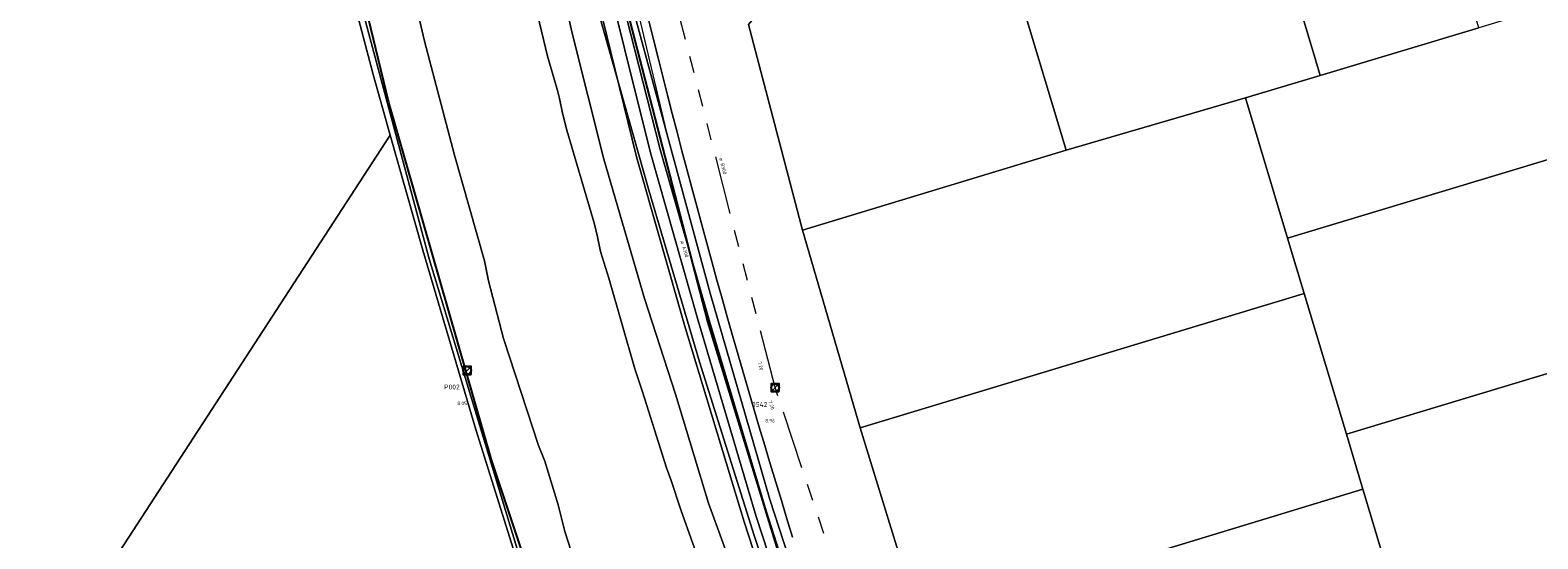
# Model space of a CAD drawing. Header units: metres. Extents: x 163628 to 167855, y 402678 to 405435.
# Tile 217 of 256: x 165188 to 165343, y 403553 to 403605. Entities that reach past the tile are written whole.
import ezdxf

# ---------------------------------------------------------------- set-up
doc = ezdxf.new("R2010")
doc.units = ezdxf.units.M
doc.linetypes.add('X-CA190022.004-UO-WHM_Riolering gemeente_NLCS_v0.2$0$RI-GWA', pattern=[18.45, 6, -1.8, 1.75, -1.8, 1.75, -1.8, 1.75, -1.8])
doc.layers.get('0').update_dxf_attribs({"lineweight": 25})
for name, color, linetype, lineweight in [('X-CA190022.004-UO-BGT_Ondergrond$0$GE_006_Watergrens_Grens_GEM', 253, 'Continuous', 9), ('X-CA190022.004-UO-BGT_Ondergrond$0$GE_203_VGOHaag_Lijn_GEM', 253, 'X-CA190022.004-UO-BGT_Ondergrond$0$Heg', 9), ('X-CA190022.004-UO-BGT_Ondergrond$0$GE_244_Taludlijn_Lijn_GEM', 253, 'Continuous', 9), ('X-CA190022.004-UO-BGT_Ondergrond$0$GE_314_WGDRijbaanLokaleweg_Vlak_GEM', 253, 'Continuous', 9), ('X-CA190022.004-UO-BGT_Ondergrond$0$GE_317_WGDVoetpad_Vlak_GEM', 253, 'Continuous', 9), ('X-CA190022.004-UO-BGT_Ondergrond$0$GE_366_OWGBerm_groenvoorziening_Vlak_GEM', 253, 'Continuous', 9), ('X-CA190022.004-UO-BGT_Ondergrond$0$GE_367_OWGBerm_groenvoorziening_grasenk_GEM', 253, 'Continuous', 9), ('X-CA190022.004-UO-BGT_Ondergrond$0$GE_471_BTDBouwland_Vlak_GEM', 253, 'Continuous', 9), ('X-CA190022.004-UO-BGT_Ondergrond$0$GE_477_BTDGroenvoorziening_Vlak_GEM', 253, 'Continuous', 9), ('X-CA190022.004-UO-BGT_Ondergrond$0$GE_491_VGOHaag_Inrichtend_Vlak_GEM', 253, 'Continuous', 9), ('X-CA190022.004-UO-BGT_Ondergrond$0$GE_504_WTDWaterloop_sloot_Vlak_GEM', 253, 'Continuous', 9), ('X-CA190022.004-UO-BGT_Ondergrond$0$GE_541_OWTOever_slootkant_Vlak_GEM', 253, 'Continuous', 9), ('X-CA190022.004-UO-KAD_Percelen$0$B-WE-KG-GRENS_PERCEEL-GV', 150, 'Continuous', 9), ('X-CA190022.004-UO-WHM_Riolering gemeente - drukleidingen_v0.1$0$Riool_onder_druk_asbestcement_leidingen_300_hgml', 214, 'X-CA190022.004-UO-WHM_Riolering gemeente - drukleidingen_v0.1$0$1-200 PERSLEIDING', 25), ('X-CA190022.004-UO-WHM_Riolering gemeente_NLCS_v0.2$0$B-WE-RI-BOB-T18', 214, 'Continuous', 15), ('X-CA190022.004-UO-WHM_Riolering gemeente_NLCS_v0.2$0$B-WE-RI-DIAMETER-T18', 214, 'Continuous', 15), ('X-CA190022.004-UO-WHM_Riolering gemeente_NLCS_v0.2$0$B-WE-RI-GWA_TRANSPORTLEIDING-G', 214, 'X-CA190022.004-UO-WHM_Riolering gemeente_NLCS_v0.2$0$RI-GWA', 15), ('X-CA190022.004-UO-WHM_Riolering gemeente_NLCS_v0.2$0$B-WE-RI-PUT-S', 214, 'Continuous', 15), ('X-CA190022.004-UO-WHM_Riolering gemeente_NLCS_v0.2$0$B-WE-RI-PUTDEKSELHOOGTE-T18', 214, 'Continuous', 15), ('X-CA190022.004-UO-WHM_Riolering gemeente_NLCS_v0.2$0$B-WE-RI-PUTNUMMER-T25', 214, 'Continuous', 15)]:
    doc.layers.add(name, color=color, linetype=linetype, lineweight=lineweight)
doc.styles.add('X-CA190022.004-UO-WHM_Riolering gemeente - drukleidingen_v0.1$0$NLCS-ISO', font='NLCS-ISO.ttf')
doc.styles.add('X-CA190022.004-UO-WHM_Riolering gemeente_NLCS_v0.2$0$NLCS-ISO-M200-T18', font='NLCS-ISO.ttf', dxfattribs={"height": 0.36})
doc.styles.add('X-CA190022.004-UO-WHM_Riolering gemeente_NLCS_v0.2$0$NLCS-ISO-M200-T25', font='NLCS-ISO.ttf', dxfattribs={"height": 0.5})
doc.linetypes.add('X-CA190022.004-UO-BGT_Ondergrond$0$Heg', pattern='A,5,-1.5,[2,dgnlstyle-meierijstad.shx,S=0.007937,R=45,X=0,Y=0],-1.5', length=8)
doc.linetypes.add('X-CA190022.004-UO-WHM_Riolering gemeente - drukleidingen_v0.1$0$1-200 PERSLEIDING', pattern='A,1.5,-0.6,["PERS",X-CA190022.004-UO-WHM_Riolering gemeente - drukleidingen_v0.1$0$NLCS-ISO,S=0.24,R=0,X=-0.5,Y=-0.12],-0.65', length=2.75)

# ---------------------------------------------------------------- blocks, each defined once
blk = doc.blocks.new('X-CA190022.004-UO-WHM_Riolering gemeente_NLCS_v0.2$0$B-SRI-PUT_BETON-SO')
blk.add_line((-1.41, -1.41), (1.41, 1.41))
at = {"lineweight": -3, "flags": 128}
blk.add_lwpolyline([(2, -2), (2, 2), (-2, 2), (-2, -2)], close=True, dxfattribs=at)
at = {"lineweight": -3}
blk.add_circle((0, 0), 2, dxfattribs=at)

msp = doc.modelspace()

# ---------------------------------------------------------------- linework, layer by layer
at = {"layer": 'X-CA190022.004-UO-BGT_Ondergrond$0$GE_006_Watergrens_Grens_GEM'}
for p, q in [((165226.082, 403614.63), (165228.614, 403603.779)), ((165243.746, 403604.745), (165241.891, 403613.105)), ((165240.015, 403607.38), (165241.236, 403602.224)), ((165241.236, 403602.224), (165240.015, 403607.38)), ((165247.013, 403591.68), (165243.746, 403604.745)), ((165228.614, 403603.779), (165231.71, 403592.092))]:
    msp.add_line(p, q, dxfattribs=at)
at = {"layer": 'X-CA190022.004-UO-BGT_Ondergrond$0$GE_203_VGOHaag_Lijn_GEM'}
msp.add_line((165253.621, 403593.819), (165249.375, 403611.694), dxfattribs=at)
at = {"layer": 'X-CA190022.004-UO-BGT_Ondergrond$0$GE_244_Taludlijn_Lijn_GEM'}
msp.add_line((165252.811, 403592.671), (165247.561, 403613.2), dxfattribs=at)
at = {"layer": 'X-CA190022.004-UO-BGT_Ondergrond$0$GE_314_WGDRijbaanLokaleweg_Vlak_GEM', "extrusion": (0, 0, -1)}
msp.add_arc((-166171.184, 403833.284), 947.254, 342.780905, 346.58383, dxfattribs=at)
at = {"layer": 'X-CA190022.004-UO-BGT_Ondergrond$0$GE_317_WGDVoetpad_Vlak_GEM', "flags": 128}
for points in [[(165323.835, 403402.374), (165311.174, 403427.345), (165304.212, 403442.401), (165292.824, 403468.783), (165286.096, 403483.959), (165280.206, 403499.019), (165274.194, 403515.113), (165261.412, 403554.46), (165255.278, 403574.634), (165250.353, 403591.907), (165245.143, 403613.291), (165232.159, 403668.603), (165220.784, 403717.926)], [(165222.277, 403718.296), (165228.303, 403691.699), (165246.496, 403613.617), (165251.805, 403592.309), (165256.679, 403575.225), (165262.636, 403554.995), (165275.541, 403515.602), (165287.36, 403484.462), (165305.328, 403442.999), (165312.365, 403428.031), (165318.633, 403415.925), (165324.946, 403403.099)]]:
    msp.add_lwpolyline(points, dxfattribs=at)
at = {"layer": 'X-CA190022.004-UO-BGT_Ondergrond$0$GE_366_OWGBerm_groenvoorziening_Vlak_GEM', "flags": 128}
for points in [[(165221.379, 403729.715), (165226.82, 403705.933), (165227.986, 403706.207), (165229.278, 403700.708), (165228.17, 403700.447), (165230.394, 403690.834), (165231.537, 403691.102), (165232.154, 403688.478), (165231.021, 403688.126), (165233.806, 403676.09), (165239.309, 403653.133), (165246.953, 403619.678), (165249.895, 403607.522), (165257.935, 403577.926), (165264.055, 403556.739), (165271.654, 403533.416)], [(165326.338, 403403.885), (165313.445, 403428.731), (165306.365, 403443.643), (165288.412, 403484.851), (165276.612, 403516.23), (165271.098, 403532.355), (165263.684, 403555.575), (165257.762, 403575.368), (165252.811, 403592.671), (165247.561, 403613.2), (165242.109, 403637.519), (165229.459, 403690.541), (165223.571, 403717.346)]]:
    msp.add_lwpolyline(points, dxfattribs=at)
at = {"layer": 'X-CA190022.004-UO-BGT_Ondergrond$0$GE_367_OWGBerm_groenvoorziening_grasenk_GEM', "flags": 128}
for points in [[(165220.784, 403717.926), (165232.159, 403668.603), (165245.143, 403613.291), (165250.353, 403591.907), (165255.278, 403574.634), (165261.412, 403554.46), (165274.194, 403515.113), (165280.206, 403499.019), (165286.096, 403483.959), (165292.824, 403468.783), (165304.212, 403442.401), (165311.174, 403427.345), (165323.835, 403402.374)], [(165324.946, 403403.099), (165318.633, 403415.925), (165312.365, 403428.031), (165305.328, 403442.999), (165287.36, 403484.462), (165275.541, 403515.602), (165262.636, 403554.995), (165256.679, 403575.225), (165251.805, 403592.309), (165246.496, 403613.617), (165228.303, 403691.699), (165222.277, 403718.296)], [(165223.571, 403717.346), (165229.459, 403690.541), (165242.109, 403637.519), (165247.561, 403613.2), (165252.811, 403592.671), (165257.762, 403575.368), (165263.684, 403555.575), (165271.098, 403532.355), (165276.612, 403516.23), (165288.412, 403484.851), (165306.365, 403443.643), (165313.445, 403428.731), (165326.338, 403403.885)], [(165322.663, 403401.48), (165314.513, 403417.364), (165300.667, 403445.52), (165293.564, 403462.13), (165286.178, 403479.852), (165279.41, 403496.436), (165274.611, 403509.412), (165270.477, 403521.023), (165265.398, 403536.52), (165262.17, 403544.264), (165257.765, 403556.379), (165254.365, 403567.553), (165251.19, 403577.376), (165247.013, 403591.68), (165243.746, 403604.745), (165241.891, 403613.105), (165239.084, 403622.059), (165235.674, 403635.607), (165232.096, 403651.201), (165221.876, 403698.499), (165218.663, 403712.63)]]:
    msp.add_lwpolyline(points, dxfattribs=at)
at = {"layer": 'X-CA190022.004-UO-BGT_Ondergrond$0$GE_471_BTDBouwland_Vlak_GEM', "flags": 128}
msp.add_lwpolyline([(165193.408, 403721.084), (165201.638, 403686.012), (165217.465, 403624.857), (165229.114, 403581.428), (165245.954, 403525.843), (165266.719, 403473.045), (165289.288, 403414.84), (165290.478, 403413.66), (165289.178, 403412.601), (165282.471, 403405.448), (165257.856, 403378.795), (165251.823, 403372.059), (165200.784, 403316.313), (165170.448, 403282.887)], dxfattribs=at)
at = {"layer": 'X-CA190022.004-UO-BGT_Ondergrond$0$GE_477_BTDGroenvoorziening_Vlak_GEM', "flags": 128}
msp.add_lwpolyline([(165306.931, 403446.676), (165305.969, 403446.164), (165294.419, 403473.113), (165281.952, 403503.986), (165277.873, 403514.599), (165271.654, 403533.416), (165264.055, 403556.739), (165257.935, 403577.926), (165249.895, 403607.522), (165246.953, 403619.678), (165239.309, 403653.133), (165233.806, 403676.09), (165231.021, 403688.126), (165232.154, 403688.478)], dxfattribs=at)
at = {"layer": 'X-CA190022.004-UO-BGT_Ondergrond$0$GE_477_BTDGroenvoorziening_Vlak_GEM'}
msp.add_arc((166171.184, 403833.284), 947.254, 193.41617, 197.219095, dxfattribs=at)
at = {"layer": 'X-CA190022.004-UO-BGT_Ondergrond$0$GE_491_VGOHaag_Inrichtend_Vlak_GEM', "flags": 128}
msp.add_lwpolyline([(165306.931, 403446.676), (165305.969, 403446.164), (165294.419, 403473.113), (165281.952, 403503.986), (165277.873, 403514.599), (165271.654, 403533.416), (165264.055, 403556.739), (165257.935, 403577.926), (165249.895, 403607.522), (165246.953, 403619.678), (165239.309, 403653.133), (165233.806, 403676.09), (165231.021, 403688.126), (165232.154, 403688.478)], dxfattribs=at)
at = {"layer": 'X-CA190022.004-UO-BGT_Ondergrond$0$GE_491_VGOHaag_Inrichtend_Vlak_GEM'}
msp.add_arc((166171.184, 403833.284), 947.254, 193.41617, 197.219095, dxfattribs=at)
at = {"layer": 'X-CA190022.004-UO-BGT_Ondergrond$0$GE_504_WTDWaterloop_sloot_Vlak_GEM', "flags": 128}
for points in [[(165245.195, 403546.663), (165243.014, 403553.46), (165242.33, 403556.187), (165240.959, 403560.667), (165240.312, 403562.297), (165236.72, 403573.27), (165235.179, 403579.188), (165234.769, 403581.247), (165231.71, 403592.092), (165228.614, 403603.779), (165226.082, 403614.63)], [(165240.015, 403607.38), (165241.236, 403602.224), (165242.274, 403598.718), (165242.486, 403597.881), (165242.794, 403596.385), (165243.236, 403594.656), (165246.059, 403584.982), (165246.381, 403583.686), (165246.689, 403582.188), (165247.539, 403579.444), (165250.198, 403570.154), (165250.668, 403568.705), (165251, 403567.804), (165253.453, 403560), (165253.936, 403558.694), (165254.91, 403555.688), (165256.838, 403550.296)]]:
    msp.add_lwpolyline(points, dxfattribs=at)
at = {"layer": 'X-CA190022.004-UO-BGT_Ondergrond$0$GE_541_OWTOever_slootkant_Vlak_GEM', "flags": 128}
for points in [[(165289.288, 403414.84), (165266.719, 403473.045), (165245.954, 403525.843), (165229.114, 403581.428), (165217.465, 403624.857), (165201.638, 403686.012), (165193.408, 403721.084)], [(165232.096, 403651.201), (165235.674, 403635.607), (165239.084, 403622.059), (165241.891, 403613.105), (165243.746, 403604.745), (165247.013, 403591.68), (165251.19, 403577.376), (165254.365, 403567.553), (165257.765, 403556.379), (165262.17, 403544.264), (165265.398, 403536.52), (165270.477, 403521.023), (165274.611, 403509.412), (165279.41, 403496.436), (165286.178, 403479.852), (165293.564, 403462.13), (165300.667, 403445.52), (165314.513, 403417.364), (165322.663, 403401.48)], [(165226.082, 403614.63), (165228.614, 403603.779), (165231.71, 403592.092), (165234.769, 403581.247), (165235.179, 403579.188), (165236.72, 403573.27), (165240.312, 403562.297), (165240.959, 403560.667), (165242.33, 403556.187), (165243.014, 403553.46), (165245.195, 403546.663)], [(165256.838, 403550.296), (165254.91, 403555.688), (165253.936, 403558.694), (165253.453, 403560), (165251, 403567.804), (165250.668, 403568.705), (165250.198, 403570.154), (165247.539, 403579.444), (165246.689, 403582.188), (165246.381, 403583.686), (165246.059, 403584.982), (165243.236, 403594.656), (165242.794, 403596.385), (165242.486, 403597.881), (165242.274, 403598.718), (165241.236, 403602.224), (165240.015, 403607.38)]]:
    msp.add_lwpolyline(points, dxfattribs=at)
at = {"layer": 'X-CA190022.004-UO-KAD_Percelen$0$B-WE-KG-GRENS_PERCEEL-GV', "flags": 128}
for points in [[(165177.151, 403520.417), (165225.104, 403594.141), (165223.355, 403600.346), (165218.531, 403618.692), (165214.015, 403637.201), (165205.258, 403675.382), (165196.258, 403713.59), (165193.446, 403724.755), (165190.31, 403735.894), (165187.387, 403745.159)], [(165219.578, 403719.089), (165228.485, 403680.885), (165237.382, 403642.678), (165241.787, 403624.62), (165246.519, 403606.625), (165251.628, 403588.499), (165256.83, 403570.884), (165262.441, 403553.043), (165268.337, 403535.356)], [(165327.179, 403398.389), (165315.853, 403419.769), (165312.631, 403426.206), (165308.607, 403434.247), (165304.175, 403444.047), (165302.104, 403448.626), (165294.851, 403465.491), (165293.243, 403469.209), (165292.976, 403469.862), (165286.961, 403484.583), (165280.949, 403500.095), (165274.452, 403517.801), (165268.337, 403535.356), (165262.441, 403553.043), (165256.83, 403570.884), (165251.628, 403588.499), (165246.519, 403606.625), (165241.787, 403624.62), (165237.382, 403642.678), (165228.485, 403680.885), (165219.578, 403719.089)], [(165196.258, 403713.59), (165205.258, 403675.382), (165214.015, 403637.201), (165218.531, 403618.692), (165223.355, 403600.346), (165225.104, 403594.141), (165228.435, 403582.329), (165233.871, 403563.926), (165239.562, 403545.827), (165245.547, 403527.831), (165247.437, 403522.466), (165251.871, 403509.881), (165252.702, 403507.417), (165252.741, 403507.313), (165258.311, 403492.307), (165264.137, 403477.261), (165270.672, 403461.17), (165270.53, 403457.47), (165275.829, 403445.408), (165282.612, 403430.211), (165289.849, 403415.131), (165290.437, 403413.971)], [(165279.503, 403543.982), (165273.3, 403564.082), (165267.402, 403584.379), (165261.86, 403605.48), (165264.28, 403608.43), (165287.587, 403615.437), (165313.705, 403623.276), (165329.941, 403628.183), (165350.011, 403634.252)]]:
    msp.add_lwpolyline(points, dxfattribs=at)
for points in [[(165329.941, 403628.183), (165313.705, 403623.276), (165318.474, 403607.141), (165320.061, 403601.77), (165320.509, 403600.255), (165336.778, 403605.158)], [(165312.846, 403597.976), (165320.509, 403600.255), (165320.061, 403601.77), (165318.474, 403607.141), (165313.705, 403623.276), (165287.587, 403615.437), (165294.467, 403592.576)], [(165267.402, 403584.379), (165294.467, 403592.576), (165287.587, 403615.437), (165264.28, 403608.43), (165261.86, 403605.48)], [(165320.509, 403600.255), (165312.846, 403597.976), (165317.163, 403583.576), (165364.094, 403597.734), (165359.752, 403612.095), (165336.778, 403605.158)], [(165312.846, 403597.976), (165294.467, 403592.576), (165267.402, 403584.379), (165273.3, 403564.082), (165318.866, 403577.896), (165317.163, 403583.576)], [(165318.866, 403577.896), (165323.199, 403563.447), (165370.136, 403577.608), (165364.094, 403597.734), (165317.163, 403583.576)], [(165113.745, 403427.48), (165118.817, 403422.343), (165168.002, 403372.518), (165168.746, 403373.423), (165229.14, 403448.743), (165210.985, 403462.361), (165240.754, 403511.763), (165247.437, 403522.466), (165245.547, 403527.831), (165239.562, 403545.827), (165233.871, 403563.926), (165228.435, 403582.329), (165225.104, 403594.141), (165177.151, 403520.417), (165165.792, 403500.533), (165175.919, 403489.861)], [(165318.866, 403577.896), (165273.3, 403564.082), (165279.503, 403543.982), (165324.896, 403557.786), (165323.199, 403563.447)], [(165349.743, 403543.007), (165355.909, 403550.995), (165375.961, 403566.044), (165372.15, 403570.899), (165370.136, 403577.608), (165323.199, 403563.447), (165324.896, 403557.786), (165330.93, 403537.661)], [(165286.247, 403524.094), (165330.93, 403537.661), (165324.896, 403557.786), (165279.503, 403543.982)]]:
    msp.add_lwpolyline(points, close=True, dxfattribs=at)
at = {"layer": 'X-CA190022.004-UO-WHM_Riolering gemeente - drukleidingen_v0.1$0$Riool_onder_druk_asbestcement_leidingen_300_hgml', "flags": 128}
for points in [[(165310.864, 403433.696), (165305.056, 403445.92), (165296.224, 403465.92), (165288.176, 403485.536), (165275.344, 403519.104), (165269.088, 403537.856), (165257.696, 403575.008), (165246.88, 403616.832), (165232.112, 403679.904), (165223.216, 403717.088), (165216.528, 403746.176)], [(165291.008, 403401.984), (165292.192, 403410.944), (165287.52, 403421.344), (165282.848, 403431.744), (165272.96, 403456.896), (165247.456, 403525.152), (165240.448, 403545.92), (165235.488, 403560.8), (165224.96, 403597.472), (165217.056, 403630.144), (165210, 403658.432), (165203.616, 403684.992), (165194.416, 403723.424), (165189.792, 403742.08), (165189.376, 403744.128)]]:
    msp.add_lwpolyline(points, dxfattribs=at)
at = {"layer": 'X-CA190022.004-UO-WHM_Riolering gemeente_NLCS_v0.2$0$B-WE-RI-GWA_TRANSPORTLEIDING-G'}
for p, q in [((165264.592, 403568.224), (165253.344, 403611.904)), ((165279.008, 403524.992), (165264.592, 403568.224))]:
    msp.add_line(p, q, dxfattribs=at)

# ---------------------------------------------------------------- block references
at = {"layer": 'X-CA190022.004-UO-WHM_Riolering gemeente_NLCS_v0.2$0$B-WE-RI-PUT-S', "xscale": 0.2, "yscale": 0.2, "zscale": 0.2}
for p in [(165232.992, 403569.984), (165264.592, 403568.224)]:
    msp.add_blockref('X-CA190022.004-UO-WHM_Riolering gemeente_NLCS_v0.2$0$B-SRI-PUT_BETON-SO', p, dxfattribs=at)

# ---------------------------------------------------------------- texts
at = {"layer": 'X-CA190022.004-UO-WHM_Riolering gemeente_NLCS_v0.2$0$B-WE-RI-BOB-T18', "style": 'X-CA190022.004-UO-WHM_Riolering gemeente_NLCS_v0.2$0$NLCS-ISO-M200-T18'}
for rotation, p in [(284.4442, (165262.798, 403570.867)), (288.4422, (165263.895, 403566.818))]:
    msp.add_text('7.20', height=0.36, rotation=rotation, dxfattribs=at).set_placement(p)
at = {"layer": 'X-CA190022.004-UO-WHM_Riolering gemeente_NLCS_v0.2$0$B-WE-RI-DIAMETER-T18', "style": 'X-CA190022.004-UO-WHM_Riolering gemeente_NLCS_v0.2$0$NLCS-ISO-M200-T18'}
for s, rotation, p in [('ø B300', 284.4442, (165258.849, 403591.766)), ('ø A300', 286.2466, (165254.879, 403583.233))]:
    msp.add_text(s, height=0.36, rotation=rotation, dxfattribs=at).set_placement(p)
at = {"layer": 'X-CA190022.004-UO-WHM_Riolering gemeente_NLCS_v0.2$0$B-WE-RI-PUTDEKSELHOOGTE-T18', "style": 'X-CA190022.004-UO-WHM_Riolering gemeente_NLCS_v0.2$0$NLCS-ISO-M200-T18'}
for s, p in [('8.05', (165231.987, 403566.43)), ('8.96', (165263.577, 403564.64))]:
    msp.add_text(s, height=0.36, dxfattribs=at).set_placement(p)
at = {"layer": 'X-CA190022.004-UO-WHM_Riolering gemeente_NLCS_v0.2$0$B-WE-RI-PUTNUMMER-T25', "style": 'X-CA190022.004-UO-WHM_Riolering gemeente_NLCS_v0.2$0$NLCS-ISO-M200-T25'}
for s, p in [('P002', (165230.627, 403568.03)), ('0542', (165262.217, 403566.24))]:
    msp.add_text(s, height=0.5, dxfattribs=at).set_placement(p)

doc.saveas('drawing.dxf')
